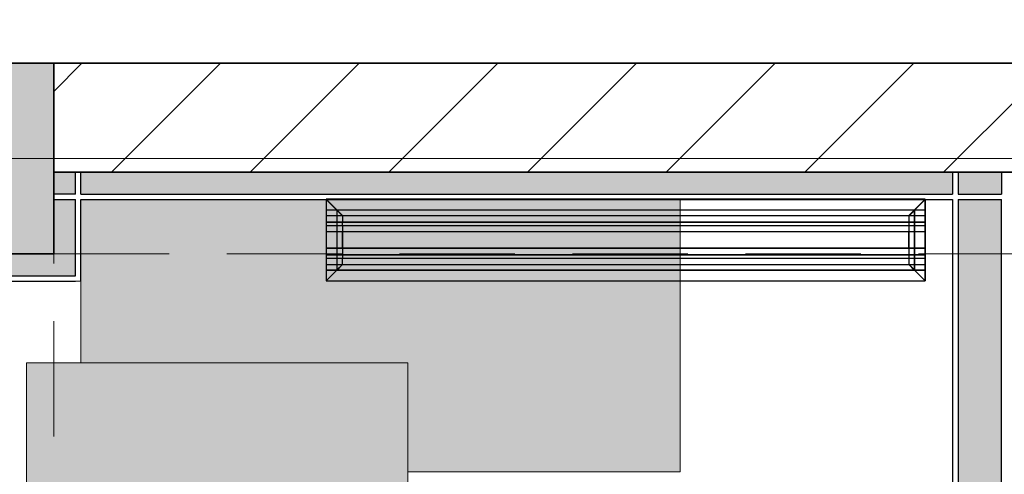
# Model space of a CAD drawing. Header units: millimetres. Extents: x 0 to 88385, y 0 to 41127.
# Tile 234 of 244: x 79344 to 81152, y 38483 to 39318. Entities that reach past the tile are written whole.
import ezdxf
from ezdxf.enums import TextEntityAlignment as Align

# ---------------------------------------------------------------- set-up
doc = ezdxf.new("R2010")
doc.units = ezdxf.units.MM
doc.header["$MEASUREMENT"] = 0
doc.linetypes.add('Dot & Dashed', pattern=[670.277762, 317.5, -176.388889, 0, -176.388874])
doc.linetypes.add('Hidden', pattern=[317.5, 211.666667, -105.833333])
for name, color, linetype in [('- მექანიკური ნაწილი', 7, 'Continuous'), ('Edges', 7, 'Continuous'), ('New_Structural - Bearing', 7, 'Continuous'), ('Structural - Bearing', 7, 'Continuous'), ('Structural - Grid', 7, 'Continuous')]:
    doc.layers.add(name, color=color, linetype=linetype)
for name, color, linetype, lineweight, true_color in [('New_2D Drafting - General_Pen_No__154', 7, 'Continuous', 20, 0xbd8b17), ('New_2D Drafting - General_Pen_No__62', 7, 'Continuous', 20, 0xaaaaaa), ('New_2D Drafting - General_Pen_No__82', 7, 'Continuous', 20, 0xaaaaaa), ('New_Structural - Bearing_Pen_No__255', 7, 'Continuous', 13, 0xe8e8e8), ('New_Structural - Bearing_Pen_No__5', 7, 'Continuous', 25, 0x40a5ff), ('New_Structural - Bearing_Pen_No__57', 7, 'Continuous', 25, 0xdcd214), ('Structural - Bearing_Pen_No__161', 7, 'Continuous', 13, 0x6a6a6a), ('Structural - Bearing_Pen_No__28', 7, 'Continuous', 35, 0xa80f02), ('Structural - Bearing_Pen_No__81', 7, 'Continuous', 20, 0x6a6a6a), ('Structural - Grid_Pen_No__81', 7, 'Continuous', 20, 0x6a6a6a)]:
    doc.layers.add(name, color=color, linetype=linetype, lineweight=lineweight, true_color=true_color)
for name, color, linetype, lineweight in [('New_Structural - Bearing_Pen_No__1', 7, 'Continuous', 13), ('Structural - Bearing_Pen_No__1', 7, 'Continuous', 13), ('Structural - Bearing_Pen_No__20', 1, 'Continuous', 0), ('Structural - Bearing_Pen_No__27', 7, 'Continuous', 35)]:
    doc.layers.add(name, color=color, linetype=linetype, lineweight=lineweight)
doc.styles.add('GENERATED_STYLE_2', font='txt')

# ---------------------------------------------------------------- blocks, each defined once
blk = doc.blocks.new('Slab_1', base_point=(2744.3, 12903.1))
at = {"layer": 'Structural - Bearing_Pen_No__1', "color": 7, "linetype": 'Continuous', "lineweight": 13, "flags": 128}
blk.add_lwpolyline([(2744.3, 12903.1), (2744.3, 39238), (-9233.8, 39238), (-16833.8, 39238), (-23183.8, 39238), (-23183.8, 32838), (-47183.8, 32838), (-47183.8, 12903.1)], close=True, dxfattribs=at)
blk = doc.blocks.new('Wall_3', base_point=(1166.2, 39238))
at = {"layer": 'Structural - Bearing', "linetype": 'Continuous', "lineweight": 0, "true_color": 0x000000}
h = blk.add_hatch(dxfattribs=at)
h.set_pattern_fill('MASONRY_BLOCK', color=18, style=0, pattern_type=2)
h.set_pattern_definition([(45, (0, 0), (-127.2792, 127.2792), [])])
h.paths.add_polyline_path([(-4833.8, 39038), (816.2, 39038), (816.2, 39238), (-4833.8, 39238)])
at = {"layer": 'Structural - Bearing_Pen_No__27', "color": 7, "linetype": 'Continuous', "lineweight": 35, "flags": 128}
for points in [[(816.2, 39238), (-4833.8, 39238)], [(-4833.8, 39038), (816.2, 39038)]]:
    blk.add_lwpolyline(points, dxfattribs=at)
blk = doc.blocks.new('Wall_41', base_point=(-3183.8, 39238))
at = {"layer": 'New_Structural - Bearing_Pen_No__57', "linetype": 'Continuous', "lineweight": 25, "true_color": 0xdcd214}
for points in [[(-3173.8, 38998), (-3093.8, 38998), (-3093.8, 39038), (-3173.8, 39038)], [(-3173.8, 38988), (-3173.8, 36413), (-3093.8, 36413), (-3093.8, 38988)]]:
    blk.add_hatch(color=52, dxfattribs=at).paths.add_polyline_path(points)
at = {"layer": 'New_Structural - Bearing_Pen_No__1', "color": 7, "linetype": 'Continuous', "lineweight": 13}
blk.add_line((-3093.8, 38988), (-3173.8, 38988), dxfattribs=at)
at = {"layer": 'New_Structural - Bearing_Pen_No__1', "color": 7, "linetype": 'Continuous', "lineweight": 13, "flags": 128}
for points in [[(-3183.8, 39038), (-3173.8, 39038)], [(-3173.8, 39038), (-3093.8, 39038)], [(-3093.8, 39038), (-3083.8, 39038)]]:
    blk.add_lwpolyline(points, dxfattribs=at)
at = {"layer": 'New_Structural - Bearing_Pen_No__5', "color": 161, "linetype": 'Continuous', "lineweight": 25, "true_color": 0x40a5ff}
for p, q in [((-3183.8, 39038), (-3183.8, 38998)), ((-3173.8, 39038), (-3173.8, 38998)), ((-3093.8, 39038), (-3093.8, 38998)), ((-3173.8, 38998), (-3093.8, 38998)), ((-3173.8, 38988), (-3173.8, 36413)), ((-3093.8, 36413), (-3093.8, 38988))]:
    blk.add_line(p, q, dxfattribs=at)
at = {"layer": 'New_Structural - Bearing_Pen_No__5', "color": 161, "linetype": 'Continuous', "lineweight": 25, "true_color": 0x40a5ff, "flags": 128}
blk.add_lwpolyline([(-3183.8, 38988), (-3183.8, 36413)], dxfattribs=at)
blk = doc.blocks.new('Wall_186', base_point=(816.2, 39038))
at = {"layer": 'New_Structural - Bearing_Pen_No__57', "linetype": 'Continuous', "lineweight": 25, "true_color": 0xdcd214}
blk.add_hatch(color=52, dxfattribs=at).paths.add_polyline_path([(-3183.8, 39038), (-4783.8, 39038), (-4783.8, 38998), (-3183.8, 38998)])
at = {"layer": 'New_Structural - Bearing_Pen_No__1', "color": 7, "linetype": 'Continuous', "lineweight": 13}
blk.add_line((-4783.8, 39038), (-4783.8, 38998), dxfattribs=at)
at = {"layer": 'New_Structural - Bearing_Pen_No__5', "color": 161, "linetype": 'Continuous', "lineweight": 25, "true_color": 0x40a5ff}
for p, q in [((-3183.8, 39038), (-3183.8, 38998)), ((-4793.8, 38998), (-4833.8, 38998)), ((-4833.8, 38988), (-4793.8, 38988)), ((-4783.8, 38998), (-3183.8, 38998)), ((-3173.8, 38998), (-3093.8, 38998))]:
    blk.add_line(p, q, dxfattribs=at)
at = {"layer": 'New_Structural - Bearing_Pen_No__5', "color": 161, "linetype": 'Continuous', "lineweight": 25, "true_color": 0x40a5ff, "flags": 128}
for points in [[(-3183.8, 39038), (-4783.8, 39038)], [(-4783.8, 38988), (-3183.8, 38988)], [(-3173.8, 38988), (-3093.8, 38988)]]:
    blk.add_lwpolyline(points, dxfattribs=at)
blk = doc.blocks.new('Wall_196', base_point=(-4833.8, 39238))
at = {"layer": 'New_Structural - Bearing_Pen_No__255', "linetype": 'Continuous', "lineweight": 13, "true_color": 0xe8e8e8}
for points in [[(-4793.8, 38998), (-4793.8, 39038), (-4833.8, 39038), (-4833.8, 38998)], [(-4793.8, 38888), (-4793.8, 38988), (-4833.8, 38988), (-4833.8, 38888)], [(-4833.8, 38888), (-4833.8, 38848), (-4793.8, 38848)], [(-4793.8, 38888), (-4833.8, 38888), (-4793.8, 38848)]]:
    blk.add_hatch(color=254, dxfattribs=at).paths.add_polyline_path(points)
at = {"layer": 'New_Structural - Bearing_Pen_No__1', "color": 7, "linetype": 'Continuous', "lineweight": 13, "flags": 128}
for points in [[(-4833.8, 39038), (-4793.8, 39038)], [(-4793.8, 39038), (-4783.8, 39038)], [(-4783.8, 38838), (-4793.8, 38838)]]:
    blk.add_lwpolyline(points, dxfattribs=at)
at = {"layer": 'New_Structural - Bearing_Pen_No__5', "color": 161, "linetype": 'Continuous', "lineweight": 25, "true_color": 0x40a5ff}
for p, q in [((-4793.8, 38998), (-4793.8, 39038)), ((-4793.8, 38998), (-4833.8, 38998)), ((-4833.8, 38988), (-4793.8, 38988)), ((-4793.8, 38888), (-4793.8, 38988)), ((-4793.8, 38848), (-4793.8, 38888)), ((-4833.8, 38848), (-4793.8, 38848))]:
    blk.add_line(p, q, dxfattribs=at)
at = {"layer": 'New_Structural - Bearing_Pen_No__5', "color": 161, "linetype": 'Continuous', "lineweight": 25, "true_color": 0x40a5ff, "flags": 128}
for points in [[(-4783.8, 38998), (-4783.8, 39038)], [(-4783.8, 38838), (-4783.8, 38988)]]:
    blk.add_lwpolyline(points, dxfattribs=at)
blk = doc.blocks.new('Wall_197', base_point=(-4833.8, 38888))
at = {"layer": 'New_Structural - Bearing_Pen_No__255', "linetype": 'Continuous', "lineweight": 13, "true_color": 0xe8e8e8}
for points in [[(-5183.8, 38888), (-5223.8, 38888), (-5223.8, 38848)], [(-5183.8, 38888), (-5223.8, 38848), (-5183.8, 38848)], [(-4833.8, 38888), (-5183.8, 38888), (-5183.8, 38848), (-4833.8, 38848)]]:
    blk.add_hatch(color=254, dxfattribs=at).paths.add_polyline_path(points)
at = {"layer": 'New_Structural - Bearing_Pen_No__1', "color": 7, "linetype": 'Continuous', "lineweight": 13, "flags": 128}
blk.add_lwpolyline([(-5233.8, 38838), (-5233.8, 38848)], dxfattribs=at)
at = {"layer": 'New_Structural - Bearing_Pen_No__5', "color": 161, "linetype": 'Continuous', "lineweight": 25, "true_color": 0x40a5ff}
for p, q in [((-5223.8, 38888), (-5223.8, 38848)), ((-5223.8, 38848), (-5183.8, 38848)), ((-5183.8, 38848), (-4833.8, 38848)), ((-4833.8, 38848), (-4793.8, 38848))]:
    blk.add_line(p, q, dxfattribs=at)
at = {"layer": 'New_Structural - Bearing_Pen_No__5', "color": 161, "linetype": 'Continuous', "lineweight": 25, "true_color": 0x40a5ff, "flags": 128}
blk.add_lwpolyline([(-5233.8, 38838), (-4793.8, 38838)], dxfattribs=at)
blk = doc.blocks.new('Column_41', base_point=(-5008.8, 39063))
at = {"layer": 'Structural - Bearing_Pen_No__161', "linetype": 'Continuous', "lineweight": 0, "true_color": 0x6a6a6a}
blk.add_hatch(color=251, dxfattribs=at).paths.add_polyline_path([(-4833.8, 38888), (-4833.8, 39238), (-5183.8, 39238), (-5183.8, 38888)])
at = {"layer": 'Structural - Bearing_Pen_No__20', "color": 1, "linetype": 'Continuous', "lineweight": 0}
for p, q in [((-5008.8, 39143), (-5008.8, 39318)), ((-5088.8, 39063), (-5263.8, 39063)), ((-4928.8, 39063), (-4753.8, 39063)), ((-5008.8, 38983), (-5008.8, 38808))]:
    blk.add_line(p, q, dxfattribs=at)
blk.add_point((-5008.8, 39063), dxfattribs=at)
at = {"layer": 'Structural - Bearing_Pen_No__28', "color": 14, "linetype": 'Continuous', "lineweight": 35, "true_color": 0xa80f02, "flags": 128}
blk.add_lwpolyline([(-4833.8, 38888), (-4833.8, 39238), (-5183.8, 39238), (-5183.8, 38888)], close=True, dxfattribs=at)
blk = doc.blocks.new('Standard grid marker')
at = {"layer": 'Structural - Grid_Pen_No__81', "color": 251, "linetype": 'Continuous', "lineweight": 20, "true_color": 0x6a6a6a}
blk.add_line((1000, 0), (51328.1, 0), dxfattribs=at)
at = {"layer": 'Structural - Grid_Pen_No__81', "color": 251, "lineweight": 20, "true_color": 0x6a6a6a, "style": 'GENERATED_STYLE_2'}
for tag, p in [('AC_MarkerText_1_0', (-100, -144)), ('AC_MarkerText_1_1', (52428.1, -144))]:
    blk.add_attdef(tag, text='', height=100, rotation=180, dxfattribs=at).set_placement(p, align=Align.TOP_CENTER)
blk = doc.blocks.new('Beam_2', base_point=(-5008.8, 14663))
at = {"layer": 'Structural - Bearing_Pen_No__81', "color": 251, "linetype": 'Hidden', "lineweight": 20, "true_color": 0x6a6a6a}
blk.add_line((-4833.8, 32838), (-4833.8, 38888), dxfattribs=at)
blk = doc.blocks.new('Beam_14', base_point=(-23008.8, 39063))
at = {"layer": 'Structural - Bearing_Pen_No__81', "color": 251, "linetype": 'Hidden', "lineweight": 20, "true_color": 0x6a6a6a}
for p, q in [((-23008.8, 39238), (991.2, 39238)), ((-4833.8, 38888), (816.2, 38888))]:
    blk.add_line(p, q, dxfattribs=at)
at = {"layer": 'Structural - Bearing_Pen_No__81', "color": 251, "linetype": 'Dot & Dashed', "lineweight": 20, "true_color": 0x6a6a6a}
blk.add_line((-23008.8, 39063), (991.2, 39063), dxfattribs=at)
blk = doc.blocks.new('lineardiffplan')
at = {"layer": 'Edges'}
for p, q in [((392.8, 274.9), (392.8, 274.6)), ((393.1, 274.9), (392.8, 274.9)), ((422.8, 244.9), (392.8, 274.9)), ((392.8, 274.6), (392.9, 274.5)), ((392.9, 125.2), (392.9, 274.5)), ((412.4, 255), (392.9, 274.5)), ((393.1, 274.9), (393.2, 274.8)), ((393.2, 274.8), (412.7, 255.3)), ((1462.8, 244.9), (1492.8, 274.9)), ((1472.9, 255.3), (1492.4, 274.8)), ((1473.2, 254.9), (1492.8, 274.5)), ((1492.4, 274.8), (1492.5, 274.9)), ((1492.8, 274.9), (1492.5, 274.9)), ((1492.8, 274.5), (1492.8, 274.9)), ((1492.8, 274.5), (1492.8, 274.5)), ((1492.8, 125.4), (1492.8, 274.5)), ((1492.8, 255.3), (392.9, 255.3)), ((392.9, 254.9), (1492.8, 254.9)), ((412.4, 144.7), (412.4, 255)), ((412.8, 254.6), (412.4, 255)), ((412.7, 255.3), (413.1, 254.9)), ((412.8, 145.1), (412.8, 254.6)), ((412.8, 254.6), (422.8, 244.6)), ((413.1, 254.9), (423.1, 244.9)), ((1472.5, 254.9), (1462.5, 244.9)), ((1462.9, 244.6), (1472.8, 254.5)), ((1472.9, 255.3), (1472.5, 254.9)), ((1472.8, 254.5), (1473.2, 254.9)), ((1472.8, 254.5), (1472.8, 145.3)), ((1473.2, 144.9), (1473.2, 254.9)), ((392.9, 244.9), (1492.8, 244.9)), ((422.8, 244.6), (422.8, 244.9)), ((422.8, 244.9), (423.1, 244.9)), ((422.8, 244.6), (422.8, 244.6)), ((422.8, 244.6), (422.8, 233.2)), ((423.1, 244.9), (423.1, 244.9)), ((1462.5, 244.9), (1462.5, 244.9)), ((1462.5, 244.9), (1462.8, 244.9)), ((1462.8, 244.9), (1462.9, 244.6)), ((1462.8, 244.5), (1462.9, 244.6)), ((1462.8, 233.2), (1462.8, 244.5)), ((392.9, 233.2), (1492.8, 233.2)), ((392.9, 233), (1492.8, 233)), ((392.9, 226.8), (1492.8, 226.8)), ((392.9, 226.5), (1492.8, 226.5)), ((422.8, 233), (422.8, 233.2)), ((422.8, 226.8), (422.8, 233)), ((422.8, 226.5), (422.8, 226.8)), ((422.8, 214.9), (422.8, 226.5)), ((1462.8, 233), (1462.8, 233.2)), ((1462.8, 226.8), (1462.8, 233)), ((1462.8, 226.5), (1462.8, 226.8)), ((1462.8, 214.9), (1462.8, 226.5)), ((392.9, 214.9), (1492.8, 214.9)), ((1492.8, 214.8), (392.9, 214.8)), ((422.4, 214.9), (422.3, 214.9)), ((422.8, 214.9), (422.4, 214.9)), ((422.8, 184.9), (422.8, 214.9)), ((423.2, 214.9), (422.8, 214.9)), ((423.2, 214.8), (422.8, 214.9)), ((423.2, 214.8), (423.2, 214.9)), ((423.2, 214.8), (423.2, 184.9)), ((1462.8, 214.9), (1462.4, 214.9)), ((1462.4, 214.9), (1462.4, 214.8)), ((1462.8, 214.9), (1462.4, 214.8)), ((1462.4, 184.9), (1462.4, 214.8)), ((1462.8, 214.9), (1462.8, 184.9)), ((1462.8, 214.9), (1463.2, 214.9)), ((1463.2, 214.9), (1463.3, 214.9)), ((1492.8, 184.9), (392.9, 184.9)), ((422.4, 184.9), (422.3, 184.9)), ((422.8, 184.9), (422.4, 184.9)), ((422.8, 184.9), (423.2, 184.9)), ((422.8, 173.2), (422.8, 184.9)), ((1462.4, 184.9), (1462.8, 184.9)), ((1462.8, 173.2), (1462.8, 184.9)), ((1463.2, 184.9), (1462.8, 184.9)), ((1463.2, 184.9), (1463.3, 184.9)), ((392.9, 173.2), (1492.8, 173.2)), ((392.9, 173), (1492.8, 173)), ((392.9, 166.8), (1492.8, 166.8)), ((392.9, 166.5), (1492.8, 166.5)), ((422.8, 173), (422.8, 173.2)), ((422.8, 173), (422.8, 166.8)), ((422.8, 166.5), (422.8, 166.8)), ((422.8, 155.1), (422.8, 166.5)), ((1462.8, 173), (1462.8, 173.2)), ((1462.8, 166.8), (1462.8, 173)), ((1462.8, 166.5), (1462.8, 166.8)), ((1462.8, 155.3), (1462.8, 166.5)), ((392.8, 124.9), (422.8, 154.9)), ((392.9, 154.9), (1492.8, 154.9)), ((1492.8, 144.9), (392.9, 144.9)), ((392.9, 125.2), (412.4, 144.7)), ((412.8, 145.1), (412.4, 144.7)), ((412.7, 144.5), (413.1, 144.9)), ((412.8, 145.1), (422.8, 155.1)), ((423.1, 154.8), (413.1, 144.9)), ((422.8, 154.9), (422.8, 155.1)), ((422.8, 155.1), (422.8, 155.1)), ((423.1, 154.8), (422.8, 154.9)), ((423.1, 154.8), (423.1, 154.9)), ((1462.5, 154.8), (1462.4, 154.9)), ((1462.8, 154.9), (1462.5, 154.8)), ((1462.5, 154.8), (1472.4, 144.9)), ((1462.9, 155.2), (1462.8, 155.3)), ((1462.9, 155.2), (1462.8, 154.9)), ((1462.8, 154.9), (1492.8, 124.9)), ((1472.8, 145.3), (1462.9, 155.2)), ((1472.4, 144.9), (1472.8, 144.5)), ((1473.2, 144.9), (1472.8, 145.3)), ((1473.2, 144.9), (1492.8, 125.4)), ((392.9, 144.5), (1492.8, 144.5)), ((412.7, 144.5), (393.2, 124.9)), ((1472.8, 144.5), (1492.4, 124.9)), ((392.9, 125.2), (392.8, 125.1)), ((392.8, 125.1), (392.8, 124.9)), ((392.8, 124.9), (393.1, 124.9)), ((393.2, 124.9), (393.1, 124.9)), ((1492.4, 124.9), (1492.8, 124.9)), ((1492.4, 124.9), (1492.4, 124.9)), ((1492.8, 125.3), (1492.8, 125.4)), ((1492.8, 124.9), (1492.8, 125.3))]:
    blk.add_line(p, q, dxfattribs=at)
blk.add_lwpolyline([(393.2, 274.8), (1492.8, 274.8), (1492.8, 124.9), (393.2, 124.9)], close=True, dxfattribs=at)

msp = doc.modelspace()

# ---------------------------------------------------------------- hatches: boundary and pattern name
at = {"layer": 'New_2D Drafting - General_Pen_No__154', "linetype": 'Continuous', "lineweight": 20, "true_color": 0xbd8b17}
msp.add_hatch(color=42, dxfattribs=at).paths.add_polyline_path([(80056.5059, 38487.98097), (80556.5059, 38487.98097), (80556.5059, 38987.98097), (79456.5059, 38987.98097), (79456.5059, 38687.98097), (80056.5059, 38687.98097)])
at = {"layer": 'New_2D Drafting - General_Pen_No__82', "linetype": 'Continuous', "lineweight": 20, "true_color": 0xaaaaaa}
msp.add_hatch(color=253, dxfattribs=at).paths.add_polyline_path([(80056.5059, 37387.98097), (80056.5059, 38687.98097), (79356.50589, 38687.98097), (79356.50589, 37387.98097)])

# ---------------------------------------------------------------- linework, layer by layer
at = {"layer": 'New_2D Drafting - General_Pen_No__62', "color": 253, "linetype": 'Continuous', "lineweight": 20, "true_color": 0xaaaaaa, "flags": 128}
msp.add_lwpolyline([(79456.5059, 38687.98097), (79456.5059, 38987.98097), (80556.5059, 38987.98097), (80556.5059, 38487.98097), (80056.5059, 38487.98097)], dxfattribs=at)
msp.add_lwpolyline([(79356.5059, 37387.98097), (80056.5059, 37387.98097), (80056.5059, 38687.98097), (79356.5059, 38687.98097)], close=True, dxfattribs=at)

# ---------------------------------------------------------------- block references
at = {"layer": '- მექანიკური ნაწილი', "xscale": -1, "rotation": 180}
msp.add_blockref('lineardiffplan', (79513.6597, 39113.26234), dxfattribs=at)
at = {"layer": 'New_Structural - Bearing', "color": 7, "lineweight": 35}
for name, p in [('Wall_186', (85056.5059, 39037.98097)), ('Wall_196', (79406.5059, 39237.98097)), ('Wall_41', (81056.5059, 39237.98097)), ('Wall_197', (79406.5059, 38887.98097))]:
    msp.add_blockref(name, p, dxfattribs=at)
at = {"layer": 'Structural - Bearing', "color": 14, "lineweight": 35, "true_color": 0xa80f02}
msp.add_blockref('Column_41', (79231.5059, 39062.98097), dxfattribs=at)
at = {"layer": 'Structural - Bearing', "color": 7, "linetype": 'Continuous', "lineweight": 13}
msp.add_blockref('Slab_1', (86984.57817, 12903.05519), dxfattribs=at)
at = {"layer": 'Structural - Bearing', "color": 251, "lineweight": 20, "true_color": 0x6a6a6a}
for name, p in [('Beam_14', (61231.5059, 39062.98097)), ('Beam_2', (79231.5059, 14662.98097))]:
    msp.add_blockref(name, p, dxfattribs=at)
at = {"layer": 'Structural - Bearing', "color": 7, "lineweight": 35}
msp.add_blockref('Wall_3', (85406.5059, 39237.98097), dxfattribs=at)
at = {"layer": 'Structural - Grid', "color": 8, "linetype": 'Continuous', "lineweight": 15, "zscale": 1000, "rotation": 180}
msp.add_blockref('Standard grid marker', (88184.57817, 39062.98097), dxfattribs=at)

doc.saveas('drawing.dxf')
